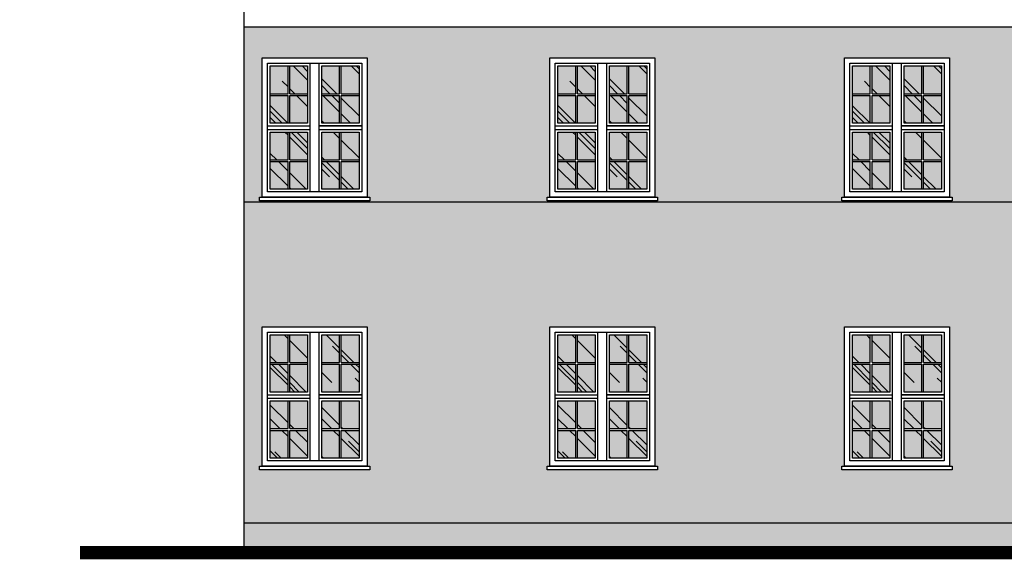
# Model space of a CAD drawing. Header units: millimetres. Extents: x -33628 to -373, y -3399 to 2697.
# Tile 7 of 99: x -33579 to -32470, y 1478 to 2086. Entities that reach past the tile are written whole.
import ezdxf

# ---------------------------------------------------------------- set-up
doc = ezdxf.new("R2010")
doc.units = ezdxf.units.MM
doc.header["$LTSCALE"] = 0.2
doc.header["$MEASUREMENT"] = 0
for name, color, linetype, true_color in [('_md-cokół', 7, 'Continuous', 0xb90000), ('_md-kolor 1', 7, 'Continuous', 0xffd2a8), ('_md-kolor 2', 7, 'Continuous', 0xffc31e), ('_md-szyby tło', 7, 'Continuous', 0xd6f4fe)]:
    doc.layers.add(name, color=color, linetype=linetype, true_color=true_color)
for name, color, linetype in [('_md-elewacje', 7, 'Continuous'), ('_md-elewacje-obrysowe', 2, 'Continuous'), ('A-szkło', 154, 'Continuous'), ('A-teren', 7, 'Continuous')]:
    doc.layers.add(name, color=color, linetype=linetype)

msp = doc.modelspace()

# ---------------------------------------------------------------- hatches: boundary and pattern name
at = {"layer": '_md-cokół'}
h = msp.add_hatch(color=256, dxfattribs=at)
h.dxf.hatch_style = 1
h.paths.add_polyline_path([(-32028.2, 1490.6), (-32005.7, 1490.8), (-32005.7, 1519.2), (-33326.1, 1519.2), (-33326.1, 1490.6)])
at = {"layer": '_md-kolor 1'}
h = msp.add_hatch(color=256, dxfattribs=at)
h.dxf.hatch_style = 1
h.paths.add_polyline_path([(-32000.7, 2043.6), (-32000.7, 2077.8), (-33326.1, 2077.8), (-33326.1, 2042.9)])
h = msp.add_hatch(color=256, dxfattribs=at)
h.dxf.hatch_style = 1
h.paths.add_polyline_path([(-33326.1, 1687), (-33326.1, 1880.6), (-32005.7, 1880.6), (-32005.7, 1687), (-32198.6, 1687), (-32198.6, 1740.1), (-32316.6, 1740.1), (-32316.6, 1687), (-32532.3, 1687), (-32532.3, 1740.1), (-32650.3, 1740.1), (-32650.3, 1687), (-32864, 1687), (-32864, 1740.1), (-32982, 1740.1), (-32982, 1687), (-33187.9, 1687), (-33187.9, 1740.1), (-33305.9, 1740.1), (-33305.9, 1687)])
h.paths.add_polyline_path([(-33326.1, 1687), (-33305.9, 1687), (-33305.9, 1583.1), (-33308.9, 1583.1), (-33308.9, 1579.1), (-33184.9, 1579.1), (-33184.9, 1583.1), (-33187.9, 1583.1), (-33187.9, 1687), (-32982, 1687), (-32982, 1583.1), (-32985, 1583.1), (-32985, 1579.1), (-32861, 1579.1), (-32861, 1583.1), (-32864, 1583.1), (-32864, 1687), (-32650.3, 1687), (-32650.3, 1583.1), (-32653.3, 1583.1), (-32653.3, 1579.1), (-32529.3, 1579.1), (-32529.3, 1583.1), (-32532.3, 1583.1), (-32532.3, 1687), (-32316.6, 1687), (-32316.6, 1583.1), (-32319.6, 1583.1), (-32319.6, 1579.1), (-32195.6, 1579.1), (-32195.6, 1583.1), (-32198.6, 1583.1), (-32198.6, 1687), (-32005.7, 1687), (-32005.7, 1519.2), (-33326.1, 1519.2)])
at = {"layer": '_md-kolor 2'}
h = msp.add_hatch(color=256, dxfattribs=at)
h.dxf.hatch_style = 1
h.paths.add_polyline_path([(-33265.6, 1880.6), (-33265.6, 1882), (-33184.9, 1882), (-33184.9, 1886), (-33187.9, 1886), (-33187.9, 2043), (-32905.4, 2043.1), (-32905.4, 2043), (-32982, 2043), (-32982, 1886), (-32985, 1886), (-32985, 1882), (-32905.4, 1882), (-32905.4, 1880.6)])
h.paths.add_polyline_path([(-32905.4, 1880.6), (-32905.4, 1882), (-32861, 1882), (-32861, 1886), (-32864, 1886), (-32864, 2043), (-32905.4, 2043), (-32905.4, 2043.1), (-32574.8, 2043.3), (-32574.8, 2043), (-32650.3, 2043), (-32650.3, 1886), (-32653.3, 1886), (-32653.3, 1882), (-32574.8, 1882), (-32574.8, 1880.6)])
h.paths.add_polyline_path([(-32574.8, 1880.6), (-32574.8, 1882), (-32529.3, 1882), (-32529.3, 1886), (-32532.3, 1886), (-32532.3, 2043), (-32574.8, 2043), (-32574.8, 2043.3), (-32258.9, 2043.5), (-32258.9, 2043), (-32316.6, 2043), (-32316.6, 1886), (-32319.6, 1886), (-32319.6, 1882), (-32258.9, 1882), (-32258.9, 1880.6)])
h.paths.add_polyline_path([(-33326.1, 1880.6), (-33326.1, 2042.9), (-33305.9, 2042.9), (-33305.9, 1886), (-33308.9, 1886), (-33308.9, 1882), (-33265.6, 1882), (-33265.6, 1880.6)])
at = {"layer": '_md-szyby tło'}
h = msp.add_hatch(color=256, dxfattribs=at)
h.dxf.hatch_style = 1
h.paths.add_polyline_path([(-33196.9, 2034), (-33196.9, 2002.7), (-33216.9, 2002.7), (-33216.9, 2034)])
h.paths.add_polyline_path([(-33218.9, 2002.7), (-33238.9, 2002.7), (-33238.9, 2034), (-33218.9, 2034)])
h.paths.add_polyline_path([(-33238.9, 1969.5), (-33238.9, 2000.7), (-33218.9, 2000.7), (-33218.9, 1969.5)])
h.paths.add_polyline_path([(-33196.9, 1969.5), (-33216.9, 1969.5), (-33216.9, 2000.7), (-33196.9, 2000.7)])
h.paths.add_polyline_path([(-33196.9, 1959.5), (-33196.9, 1928.2), (-33216.9, 1928.2), (-33216.9, 1959.5)])
h.paths.add_polyline_path([(-33218.9, 1928.2), (-33238.9, 1928.2), (-33238.9, 1959.5), (-33218.9, 1959.5)])
h.paths.add_polyline_path([(-33238.9, 1895), (-33238.9, 1926.2), (-33218.9, 1926.2), (-33218.9, 1895)])
h.paths.add_polyline_path([(-33196.9, 1895), (-33216.9, 1895), (-33216.9, 1926.2), (-33196.9, 1926.2)])
h.paths.add_polyline_path([(-33254.9, 1895), (-33274.9, 1895), (-33274.9, 1926.2), (-33254.9, 1926.2)])
h.paths.add_polyline_path([(-33296.9, 1895), (-33296.9, 1926.2), (-33276.9, 1926.2), (-33276.9, 1895)])
h.paths.add_polyline_path([(-33276.9, 1928.2), (-33296.9, 1928.2), (-33296.9, 1959.5), (-33276.9, 1959.5)])
h.paths.add_polyline_path([(-33296.9, 1969.5), (-33296.9, 2000.7), (-33276.9, 2000.7), (-33276.9, 1969.5)])
h.paths.add_polyline_path([(-33254.9, 1969.5), (-33274.9, 1969.5), (-33274.9, 2000.7), (-33254.9, 2000.7)])
h.paths.add_polyline_path([(-33254.9, 1959.5), (-33254.9, 1928.2), (-33274.9, 1928.2), (-33274.9, 1959.5)])
h.paths.add_polyline_path([(-33276.9, 2002.7), (-33296.9, 2002.7), (-33296.9, 2034), (-33276.9, 2034)])
h.paths.add_polyline_path([(-33254.9, 2034), (-33254.9, 2002.7), (-33274.9, 2002.7), (-33274.9, 2034)])
h = msp.add_hatch(color=256, dxfattribs=at)
h.dxf.hatch_style = 1
h.paths.add_polyline_path([(-32873, 2034), (-32873, 2002.7), (-32893, 2002.7), (-32893, 2034)])
h.paths.add_polyline_path([(-32895, 2002.7), (-32915, 2002.7), (-32915, 2034), (-32895, 2034)])
h.paths.add_polyline_path([(-32915, 1969.5), (-32915, 2000.7), (-32895, 2000.7), (-32895, 1969.5)])
h.paths.add_polyline_path([(-32873, 1969.5), (-32893, 1969.5), (-32893, 2000.7), (-32873, 2000.7)])
h.paths.add_polyline_path([(-32873, 1959.5), (-32873, 1928.2), (-32893, 1928.2), (-32893, 1959.5)])
h.paths.add_polyline_path([(-32895, 1928.2), (-32915, 1928.2), (-32915, 1959.5), (-32895, 1959.5)])
h.paths.add_polyline_path([(-32915, 1895), (-32915, 1926.2), (-32895, 1926.2), (-32895, 1895)])
h.paths.add_polyline_path([(-32873, 1895), (-32893, 1895), (-32893, 1926.2), (-32873, 1926.2)])
h.paths.add_polyline_path([(-32931, 1895), (-32951, 1895), (-32951, 1926.2), (-32931, 1926.2)])
h.paths.add_polyline_path([(-32973, 1895), (-32973, 1926.2), (-32953, 1926.2), (-32953, 1895)])
h.paths.add_polyline_path([(-32953, 1928.2), (-32973, 1928.2), (-32973, 1959.5), (-32953, 1959.5)])
h.paths.add_polyline_path([(-32973, 1969.5), (-32973, 2000.7), (-32953, 2000.7), (-32953, 1969.5)])
h.paths.add_polyline_path([(-32931, 1969.5), (-32951, 1969.5), (-32951, 2000.7), (-32931, 2000.7)])
h.paths.add_polyline_path([(-32931, 1959.5), (-32931, 1928.2), (-32951, 1928.2), (-32951, 1959.5)])
h.paths.add_polyline_path([(-32953, 2002.7), (-32973, 2002.7), (-32973, 2034), (-32953, 2034)])
h.paths.add_polyline_path([(-32931, 2034), (-32931, 2002.7), (-32951, 2002.7), (-32951, 2034)])
h = msp.add_hatch(color=256, dxfattribs=at)
h.dxf.hatch_style = 1
h.paths.add_polyline_path([(-32541.3, 2034), (-32541.3, 2002.7), (-32561.3, 2002.7), (-32561.3, 2034)])
h.paths.add_polyline_path([(-32563.3, 2002.7), (-32583.3, 2002.7), (-32583.3, 2034), (-32563.3, 2034)])
h.paths.add_polyline_path([(-32583.3, 1969.5), (-32583.3, 2000.7), (-32563.3, 2000.7), (-32563.3, 1969.5)])
h.paths.add_polyline_path([(-32541.3, 1969.5), (-32561.3, 1969.5), (-32561.3, 2000.7), (-32541.3, 2000.7)])
h.paths.add_polyline_path([(-32541.3, 1959.5), (-32541.3, 1928.2), (-32561.3, 1928.2), (-32561.3, 1959.5)])
h.paths.add_polyline_path([(-32563.3, 1928.2), (-32583.3, 1928.2), (-32583.3, 1959.5), (-32563.3, 1959.5)])
h.paths.add_polyline_path([(-32583.3, 1895), (-32583.3, 1926.2), (-32563.3, 1926.2), (-32563.3, 1895)])
h.paths.add_polyline_path([(-32541.3, 1895), (-32561.3, 1895), (-32561.3, 1926.2), (-32541.3, 1926.2)])
h.paths.add_polyline_path([(-32599.3, 1895), (-32619.3, 1895), (-32619.3, 1926.2), (-32599.3, 1926.2)])
h.paths.add_polyline_path([(-32641.3, 1895), (-32641.3, 1926.2), (-32621.3, 1926.2), (-32621.3, 1895)])
h.paths.add_polyline_path([(-32621.3, 1928.2), (-32641.3, 1928.2), (-32641.3, 1959.5), (-32621.3, 1959.5)])
h.paths.add_polyline_path([(-32641.3, 1969.5), (-32641.3, 2000.7), (-32621.3, 2000.7), (-32621.3, 1969.5)])
h.paths.add_polyline_path([(-32599.3, 1969.5), (-32619.3, 1969.5), (-32619.3, 2000.7), (-32599.3, 2000.7)])
h.paths.add_polyline_path([(-32599.3, 1959.5), (-32599.3, 1928.2), (-32619.3, 1928.2), (-32619.3, 1959.5)])
h.paths.add_polyline_path([(-32621.3, 2002.7), (-32641.3, 2002.7), (-32641.3, 2034), (-32621.3, 2034)])
h.paths.add_polyline_path([(-32599.3, 2034), (-32599.3, 2002.7), (-32619.3, 2002.7), (-32619.3, 2034)])
h = msp.add_hatch(color=256, dxfattribs=at)
h.dxf.hatch_style = 1
h.paths.add_polyline_path([(-33196.9, 1592.1), (-33216.9, 1592.1), (-33216.9, 1623.4), (-33196.9, 1623.4)])
h.paths.add_polyline_path([(-33238.9, 1592.1), (-33238.9, 1623.4), (-33218.9, 1623.4), (-33218.9, 1592.1)])
h.paths.add_polyline_path([(-33218.9, 1625.4), (-33238.9, 1625.4), (-33238.9, 1656.6), (-33218.9, 1656.6)])
h.paths.add_polyline_path([(-33196.9, 1656.6), (-33196.9, 1625.4), (-33216.9, 1625.4), (-33216.9, 1656.6)])
h.paths.add_polyline_path([(-33196.9, 1666.6), (-33216.9, 1666.6), (-33216.9, 1697.9), (-33196.9, 1697.9)])
h.paths.add_polyline_path([(-33238.9, 1666.6), (-33238.9, 1697.9), (-33218.9, 1697.9), (-33218.9, 1666.6)])
h.paths.add_polyline_path([(-33218.9, 1699.9), (-33238.9, 1699.9), (-33238.9, 1731.1), (-33218.9, 1731.1)])
h.paths.add_polyline_path([(-33196.9, 1731.1), (-33196.9, 1699.9), (-33216.9, 1699.9), (-33216.9, 1731.1)])
h.paths.add_polyline_path([(-33254.9, 1731.1), (-33254.9, 1699.9), (-33274.9, 1699.9), (-33274.9, 1731.1)])
h.paths.add_polyline_path([(-33276.9, 1699.9), (-33296.9, 1699.9), (-33296.9, 1731.1), (-33276.9, 1731.1)])
h.paths.add_polyline_path([(-33254.9, 1656.6), (-33254.9, 1625.4), (-33274.9, 1625.4), (-33274.9, 1656.6)])
h.paths.add_polyline_path([(-33276.9, 1625.4), (-33296.9, 1625.4), (-33296.9, 1656.6), (-33276.9, 1656.6)])
h.paths.add_polyline_path([(-33296.9, 1592.1), (-33296.9, 1623.4), (-33276.9, 1623.4), (-33276.9, 1592.1)])
h.paths.add_polyline_path([(-33296.9, 1666.6), (-33296.9, 1697.9), (-33276.9, 1697.9), (-33276.9, 1666.6)])
h.paths.add_polyline_path([(-33254.9, 1666.6), (-33274.9, 1666.6), (-33274.9, 1697.9), (-33254.9, 1697.9)])
h.paths.add_polyline_path([(-33254.9, 1592.1), (-33274.9, 1592.1), (-33274.9, 1623.4), (-33254.9, 1623.4)])
h = msp.add_hatch(color=256, dxfattribs=at)
h.dxf.hatch_style = 1
h.paths.add_polyline_path([(-32873, 1592.1), (-32893, 1592.1), (-32893, 1623.4), (-32873, 1623.4)])
h.paths.add_polyline_path([(-32915, 1592.1), (-32915, 1623.4), (-32895, 1623.4), (-32895, 1592.1)])
h.paths.add_polyline_path([(-32895, 1625.4), (-32915, 1625.4), (-32915, 1656.6), (-32895, 1656.6)])
h.paths.add_polyline_path([(-32873, 1656.6), (-32873, 1625.4), (-32893, 1625.4), (-32893, 1656.6)])
h.paths.add_polyline_path([(-32873, 1666.6), (-32893, 1666.6), (-32893, 1697.9), (-32873, 1697.9)])
h.paths.add_polyline_path([(-32915, 1666.6), (-32915, 1697.9), (-32895, 1697.9), (-32895, 1666.6)])
h.paths.add_polyline_path([(-32895, 1699.9), (-32915, 1699.9), (-32915, 1731.1), (-32895, 1731.1)])
h.paths.add_polyline_path([(-32873, 1731.1), (-32873, 1699.9), (-32893, 1699.9), (-32893, 1731.1)])
h.paths.add_polyline_path([(-32931, 1731.1), (-32931, 1699.9), (-32951, 1699.9), (-32951, 1731.1)])
h.paths.add_polyline_path([(-32953, 1699.9), (-32973, 1699.9), (-32973, 1731.1), (-32953, 1731.1)])
h.paths.add_polyline_path([(-32931, 1656.6), (-32931, 1625.4), (-32951, 1625.4), (-32951, 1656.6)])
h.paths.add_polyline_path([(-32953, 1625.4), (-32973, 1625.4), (-32973, 1656.6), (-32953, 1656.6)])
h.paths.add_polyline_path([(-32973, 1592.1), (-32973, 1623.4), (-32953, 1623.4), (-32953, 1592.1)])
h.paths.add_polyline_path([(-32973, 1666.6), (-32973, 1697.9), (-32953, 1697.9), (-32953, 1666.6)])
h.paths.add_polyline_path([(-32931, 1666.6), (-32951, 1666.6), (-32951, 1697.9), (-32931, 1697.9)])
h.paths.add_polyline_path([(-32931, 1592.1), (-32951, 1592.1), (-32951, 1623.4), (-32931, 1623.4)])
h = msp.add_hatch(color=256, dxfattribs=at)
h.dxf.hatch_style = 1
h.paths.add_polyline_path([(-32541.3, 1592.1), (-32561.3, 1592.1), (-32561.3, 1623.4), (-32541.3, 1623.4)])
h.paths.add_polyline_path([(-32583.3, 1592.1), (-32583.3, 1623.4), (-32563.3, 1623.4), (-32563.3, 1592.1)])
h.paths.add_polyline_path([(-32563.3, 1625.4), (-32583.3, 1625.4), (-32583.3, 1656.6), (-32563.3, 1656.6)])
h.paths.add_polyline_path([(-32541.3, 1656.6), (-32541.3, 1625.4), (-32561.3, 1625.4), (-32561.3, 1656.6)])
h.paths.add_polyline_path([(-32541.3, 1666.6), (-32561.3, 1666.6), (-32561.3, 1697.9), (-32541.3, 1697.9)])
h.paths.add_polyline_path([(-32583.3, 1666.6), (-32583.3, 1697.9), (-32563.3, 1697.9), (-32563.3, 1666.6)])
h.paths.add_polyline_path([(-32563.3, 1699.9), (-32583.3, 1699.9), (-32583.3, 1731.1), (-32563.3, 1731.1)])
h.paths.add_polyline_path([(-32541.3, 1731.1), (-32541.3, 1699.9), (-32561.3, 1699.9), (-32561.3, 1731.1)])
h.paths.add_polyline_path([(-32599.3, 1731.1), (-32599.3, 1699.9), (-32619.3, 1699.9), (-32619.3, 1731.1)])
h.paths.add_polyline_path([(-32621.3, 1699.9), (-32641.3, 1699.9), (-32641.3, 1731.1), (-32621.3, 1731.1)])
h.paths.add_polyline_path([(-32599.3, 1656.6), (-32599.3, 1625.4), (-32619.3, 1625.4), (-32619.3, 1656.6)])
h.paths.add_polyline_path([(-32621.3, 1625.4), (-32641.3, 1625.4), (-32641.3, 1656.6), (-32621.3, 1656.6)])
h.paths.add_polyline_path([(-32641.3, 1592.1), (-32641.3, 1623.4), (-32621.3, 1623.4), (-32621.3, 1592.1)])
h.paths.add_polyline_path([(-32641.3, 1666.6), (-32641.3, 1697.9), (-32621.3, 1697.9), (-32621.3, 1666.6)])
h.paths.add_polyline_path([(-32599.3, 1666.6), (-32619.3, 1666.6), (-32619.3, 1697.9), (-32599.3, 1697.9)])
h.paths.add_polyline_path([(-32599.3, 1592.1), (-32619.3, 1592.1), (-32619.3, 1623.4), (-32599.3, 1623.4)])
at = {"layer": 'A-szkło', "transparency": 33554679}
h = msp.add_hatch(dxfattribs=at)
h.set_pattern_fill('AR-RROOF', color=256, scale=50, angle=225)
h.set_pattern_definition([(315, (-4903.126, 1101.735), (113.137085, -42.42641), [750, -100, 250, -50]), (315, (-4838.426, 1072.39), (11.66726, 82.37794), [150, -16.5, 300, -37.5]), (315, (-4855.396, 1114.11), (207.53584, -160.159686), [400, -70, 200, -50])])
h.paths.add_polyline_path([(-33196.9, 2034), (-33196.9, 2002.7), (-33216.9, 2002.7), (-33216.9, 2034)])
h.paths.add_polyline_path([(-33218.9, 2002.7), (-33238.9, 2002.7), (-33238.9, 2034), (-33218.9, 2034)])
h.paths.add_polyline_path([(-33238.9, 1969.5), (-33238.9, 2000.7), (-33218.9, 2000.7), (-33218.9, 1969.5)])
h.paths.add_polyline_path([(-33196.9, 1969.5), (-33216.9, 1969.5), (-33216.9, 2000.7), (-33196.9, 2000.7)])
h.paths.add_polyline_path([(-33196.9, 1959.5), (-33196.9, 1928.2), (-33216.9, 1928.2), (-33216.9, 1959.5)])
h.paths.add_polyline_path([(-33218.9, 1928.2), (-33238.9, 1928.2), (-33238.9, 1959.5), (-33218.9, 1959.5)])
h.paths.add_polyline_path([(-33238.9, 1895), (-33238.9, 1926.2), (-33218.9, 1926.2), (-33218.9, 1895)])
h.paths.add_polyline_path([(-33196.9, 1895), (-33216.9, 1895), (-33216.9, 1926.2), (-33196.9, 1926.2)])
h.paths.add_polyline_path([(-33254.9, 1895), (-33274.9, 1895), (-33274.9, 1926.2), (-33254.9, 1926.2)])
h.paths.add_polyline_path([(-33296.9, 1895), (-33296.9, 1926.2), (-33276.9, 1926.2), (-33276.9, 1895)])
h.paths.add_polyline_path([(-33276.9, 1928.2), (-33296.9, 1928.2), (-33296.9, 1959.5), (-33276.9, 1959.5)])
h.paths.add_polyline_path([(-33296.9, 1969.5), (-33296.9, 2000.7), (-33276.9, 2000.7), (-33276.9, 1969.5)])
h.paths.add_polyline_path([(-33254.9, 1969.5), (-33274.9, 1969.5), (-33274.9, 2000.7), (-33254.9, 2000.7)])
h.paths.add_polyline_path([(-33254.9, 1959.5), (-33254.9, 1928.2), (-33274.9, 1928.2), (-33274.9, 1959.5)])
h.paths.add_polyline_path([(-33276.9, 2002.7), (-33296.9, 2002.7), (-33296.9, 2034), (-33276.9, 2034)])
h.paths.add_polyline_path([(-33254.9, 2034), (-33254.9, 2002.7), (-33274.9, 2002.7), (-33274.9, 2034)])
h = msp.add_hatch(dxfattribs=at)
h.set_pattern_fill('AR-RROOF', color=256, scale=50, angle=225)
h.set_pattern_definition([(315, (-4579.24, 1101.735), (113.137085, -42.42641), [750, -100, 250, -50]), (315, (-4514.54, 1072.39), (11.66726, 82.37794), [150, -16.5, 300, -37.5]), (315, (-4531.51, 1114.11), (207.53584, -160.159686), [400, -70, 200, -50])])
h.paths.add_polyline_path([(-32873, 2034), (-32873, 2002.7), (-32893, 2002.7), (-32893, 2034)])
h.paths.add_polyline_path([(-32895, 2002.7), (-32915, 2002.7), (-32915, 2034), (-32895, 2034)])
h.paths.add_polyline_path([(-32915, 1969.5), (-32915, 2000.7), (-32895, 2000.7), (-32895, 1969.5)])
h.paths.add_polyline_path([(-32873, 1969.5), (-32893, 1969.5), (-32893, 2000.7), (-32873, 2000.7)])
h.paths.add_polyline_path([(-32873, 1959.5), (-32873, 1928.2), (-32893, 1928.2), (-32893, 1959.5)])
h.paths.add_polyline_path([(-32895, 1928.2), (-32915, 1928.2), (-32915, 1959.5), (-32895, 1959.5)])
h.paths.add_polyline_path([(-32915, 1895), (-32915, 1926.2), (-32895, 1926.2), (-32895, 1895)])
h.paths.add_polyline_path([(-32873, 1895), (-32893, 1895), (-32893, 1926.2), (-32873, 1926.2)])
h.paths.add_polyline_path([(-32931, 1895), (-32951, 1895), (-32951, 1926.2), (-32931, 1926.2)])
h.paths.add_polyline_path([(-32973, 1895), (-32973, 1926.2), (-32953, 1926.2), (-32953, 1895)])
h.paths.add_polyline_path([(-32953, 1928.2), (-32973, 1928.2), (-32973, 1959.5), (-32953, 1959.5)])
h.paths.add_polyline_path([(-32973, 1969.5), (-32973, 2000.7), (-32953, 2000.7), (-32953, 1969.5)])
h.paths.add_polyline_path([(-32931, 1969.5), (-32951, 1969.5), (-32951, 2000.7), (-32931, 2000.7)])
h.paths.add_polyline_path([(-32931, 1959.5), (-32931, 1928.2), (-32951, 1928.2), (-32951, 1959.5)])
h.paths.add_polyline_path([(-32953, 2002.7), (-32973, 2002.7), (-32973, 2034), (-32953, 2034)])
h.paths.add_polyline_path([(-32931, 2034), (-32931, 2002.7), (-32951, 2002.7), (-32951, 2034)])
h = msp.add_hatch(dxfattribs=at)
h.set_pattern_fill('AR-RROOF', color=256, scale=50, angle=225)
h.set_pattern_definition([(315, (-4247.557, 1101.735), (113.137085, -42.42641), [750, -100, 250, -50]), (315, (-4182.857, 1072.39), (11.66726, 82.37794), [150, -16.5, 300, -37.5]), (315, (-4199.827, 1114.11), (207.53584, -160.159686), [400, -70, 200, -50])])
h.paths.add_polyline_path([(-32541.3, 2034), (-32541.3, 2002.7), (-32561.3, 2002.7), (-32561.3, 2034)])
h.paths.add_polyline_path([(-32563.3, 2002.7), (-32583.3, 2002.7), (-32583.3, 2034), (-32563.3, 2034)])
h.paths.add_polyline_path([(-32583.3, 1969.5), (-32583.3, 2000.7), (-32563.3, 2000.7), (-32563.3, 1969.5)])
h.paths.add_polyline_path([(-32541.3, 1969.5), (-32561.3, 1969.5), (-32561.3, 2000.7), (-32541.3, 2000.7)])
h.paths.add_polyline_path([(-32541.3, 1959.5), (-32541.3, 1928.2), (-32561.3, 1928.2), (-32561.3, 1959.5)])
h.paths.add_polyline_path([(-32563.3, 1928.2), (-32583.3, 1928.2), (-32583.3, 1959.5), (-32563.3, 1959.5)])
h.paths.add_polyline_path([(-32583.3, 1895), (-32583.3, 1926.2), (-32563.3, 1926.2), (-32563.3, 1895)])
h.paths.add_polyline_path([(-32541.3, 1895), (-32561.3, 1895), (-32561.3, 1926.2), (-32541.3, 1926.2)])
h.paths.add_polyline_path([(-32599.3, 1895), (-32619.3, 1895), (-32619.3, 1926.2), (-32599.3, 1926.2)])
h.paths.add_polyline_path([(-32641.3, 1895), (-32641.3, 1926.2), (-32621.3, 1926.2), (-32621.3, 1895)])
h.paths.add_polyline_path([(-32621.3, 1928.2), (-32641.3, 1928.2), (-32641.3, 1959.5), (-32621.3, 1959.5)])
h.paths.add_polyline_path([(-32641.3, 1969.5), (-32641.3, 2000.7), (-32621.3, 2000.7), (-32621.3, 1969.5)])
h.paths.add_polyline_path([(-32599.3, 1969.5), (-32619.3, 1969.5), (-32619.3, 2000.7), (-32599.3, 2000.7)])
h.paths.add_polyline_path([(-32599.3, 1959.5), (-32599.3, 1928.2), (-32619.3, 1928.2), (-32619.3, 1959.5)])
h.paths.add_polyline_path([(-32621.3, 2002.7), (-32641.3, 2002.7), (-32641.3, 2034), (-32621.3, 2034)])
h.paths.add_polyline_path([(-32599.3, 2034), (-32599.3, 2002.7), (-32619.3, 2002.7), (-32619.3, 2034)])
h = msp.add_hatch(dxfattribs=at)
h.set_pattern_fill('AR-RROOF', color=256, scale=50, angle=225)
h.set_pattern_definition([(315, (-4903.127, 1102.41), (113.137085, -42.42641), [750, -100, 250, -50]), (315, (-4838.426, 1073.065), (11.66726, 82.37794), [150, -16.5, 300, -37.5]), (315, (-4855.397, 1114.784), (207.53584, -160.159686), [400, -70, 200, -50])])
h.paths.add_polyline_path([(-33196.9, 1592.1), (-33216.9, 1592.1), (-33216.9, 1623.4), (-33196.9, 1623.4)])
h.paths.add_polyline_path([(-33238.9, 1592.1), (-33238.9, 1623.4), (-33218.9, 1623.4), (-33218.9, 1592.1)])
h.paths.add_polyline_path([(-33218.9, 1625.4), (-33238.9, 1625.4), (-33238.9, 1656.6), (-33218.9, 1656.6)])
h.paths.add_polyline_path([(-33196.9, 1656.6), (-33196.9, 1625.4), (-33216.9, 1625.4), (-33216.9, 1656.6)])
h.paths.add_polyline_path([(-33196.9, 1666.6), (-33216.9, 1666.6), (-33216.9, 1697.9), (-33196.9, 1697.9)])
h.paths.add_polyline_path([(-33238.9, 1666.6), (-33238.9, 1697.9), (-33218.9, 1697.9), (-33218.9, 1666.6)])
h.paths.add_polyline_path([(-33218.9, 1699.9), (-33238.9, 1699.9), (-33238.9, 1731.1), (-33218.9, 1731.1)])
h.paths.add_polyline_path([(-33196.9, 1731.1), (-33196.9, 1699.9), (-33216.9, 1699.9), (-33216.9, 1731.1)])
h.paths.add_polyline_path([(-33254.9, 1731.1), (-33254.9, 1699.9), (-33274.9, 1699.9), (-33274.9, 1731.1)])
h.paths.add_polyline_path([(-33276.9, 1699.9), (-33296.9, 1699.9), (-33296.9, 1731.1), (-33276.9, 1731.1)])
h.paths.add_polyline_path([(-33254.9, 1656.6), (-33254.9, 1625.4), (-33274.9, 1625.4), (-33274.9, 1656.6)])
h.paths.add_polyline_path([(-33276.9, 1625.4), (-33296.9, 1625.4), (-33296.9, 1656.6), (-33276.9, 1656.6)])
h.paths.add_polyline_path([(-33296.9, 1592.1), (-33296.9, 1623.4), (-33276.9, 1623.4), (-33276.9, 1592.1)])
h.paths.add_polyline_path([(-33296.9, 1666.6), (-33296.9, 1697.9), (-33276.9, 1697.9), (-33276.9, 1666.6)])
h.paths.add_polyline_path([(-33254.9, 1666.6), (-33274.9, 1666.6), (-33274.9, 1697.9), (-33254.9, 1697.9)])
h.paths.add_polyline_path([(-33254.9, 1592.1), (-33274.9, 1592.1), (-33274.9, 1623.4), (-33254.9, 1623.4)])
h = msp.add_hatch(dxfattribs=at)
h.set_pattern_fill('AR-RROOF', color=256, scale=50, angle=225)
h.set_pattern_definition([(315, (-4579.24, 1102.41), (113.137085, -42.42641), [750, -100, 250, -50]), (315, (-4514.54, 1073.065), (11.66726, 82.37794), [150, -16.5, 300, -37.5]), (315, (-4531.51, 1114.784), (207.53584, -160.159686), [400, -70, 200, -50])])
h.paths.add_polyline_path([(-32873, 1592.1), (-32893, 1592.1), (-32893, 1623.4), (-32873, 1623.4)])
h.paths.add_polyline_path([(-32915, 1592.1), (-32915, 1623.4), (-32895, 1623.4), (-32895, 1592.1)])
h.paths.add_polyline_path([(-32895, 1625.4), (-32915, 1625.4), (-32915, 1656.6), (-32895, 1656.6)])
h.paths.add_polyline_path([(-32873, 1656.6), (-32873, 1625.4), (-32893, 1625.4), (-32893, 1656.6)])
h.paths.add_polyline_path([(-32873, 1666.6), (-32893, 1666.6), (-32893, 1697.9), (-32873, 1697.9)])
h.paths.add_polyline_path([(-32915, 1666.6), (-32915, 1697.9), (-32895, 1697.9), (-32895, 1666.6)])
h.paths.add_polyline_path([(-32895, 1699.9), (-32915, 1699.9), (-32915, 1731.1), (-32895, 1731.1)])
h.paths.add_polyline_path([(-32873, 1731.1), (-32873, 1699.9), (-32893, 1699.9), (-32893, 1731.1)])
h.paths.add_polyline_path([(-32931, 1731.1), (-32931, 1699.9), (-32951, 1699.9), (-32951, 1731.1)])
h.paths.add_polyline_path([(-32953, 1699.9), (-32973, 1699.9), (-32973, 1731.1), (-32953, 1731.1)])
h.paths.add_polyline_path([(-32931, 1656.6), (-32931, 1625.4), (-32951, 1625.4), (-32951, 1656.6)])
h.paths.add_polyline_path([(-32953, 1625.4), (-32973, 1625.4), (-32973, 1656.6), (-32953, 1656.6)])
h.paths.add_polyline_path([(-32973, 1592.1), (-32973, 1623.4), (-32953, 1623.4), (-32953, 1592.1)])
h.paths.add_polyline_path([(-32973, 1666.6), (-32973, 1697.9), (-32953, 1697.9), (-32953, 1666.6)])
h.paths.add_polyline_path([(-32931, 1666.6), (-32951, 1666.6), (-32951, 1697.9), (-32931, 1697.9)])
h.paths.add_polyline_path([(-32931, 1592.1), (-32951, 1592.1), (-32951, 1623.4), (-32931, 1623.4)])
h = msp.add_hatch(dxfattribs=at)
h.set_pattern_fill('AR-RROOF', color=256, scale=50, angle=225)
h.set_pattern_definition([(315, (-4247.557, 1102.41), (113.137085, -42.42641), [750, -100, 250, -50]), (315, (-4182.86, 1073.065), (11.66726, 82.37794), [150, -16.5, 300, -37.5]), (315, (-4199.827, 1114.784), (207.53584, -160.159686), [400, -70, 200, -50])])
h.paths.add_polyline_path([(-32541.3, 1592.1), (-32561.3, 1592.1), (-32561.3, 1623.4), (-32541.3, 1623.4)])
h.paths.add_polyline_path([(-32583.3, 1592.1), (-32583.3, 1623.4), (-32563.3, 1623.4), (-32563.3, 1592.1)])
h.paths.add_polyline_path([(-32563.3, 1625.4), (-32583.3, 1625.4), (-32583.3, 1656.6), (-32563.3, 1656.6)])
h.paths.add_polyline_path([(-32541.3, 1656.6), (-32541.3, 1625.4), (-32561.3, 1625.4), (-32561.3, 1656.6)])
h.paths.add_polyline_path([(-32541.3, 1666.6), (-32561.3, 1666.6), (-32561.3, 1697.9), (-32541.3, 1697.9)])
h.paths.add_polyline_path([(-32583.3, 1666.6), (-32583.3, 1697.9), (-32563.3, 1697.9), (-32563.3, 1666.6)])
h.paths.add_polyline_path([(-32563.3, 1699.9), (-32583.3, 1699.9), (-32583.3, 1731.1), (-32563.3, 1731.1)])
h.paths.add_polyline_path([(-32541.3, 1731.1), (-32541.3, 1699.9), (-32561.3, 1699.9), (-32561.3, 1731.1)])
h.paths.add_polyline_path([(-32599.3, 1731.1), (-32599.3, 1699.9), (-32619.3, 1699.9), (-32619.3, 1731.1)])
h.paths.add_polyline_path([(-32621.3, 1699.9), (-32641.3, 1699.9), (-32641.3, 1731.1), (-32621.3, 1731.1)])
h.paths.add_polyline_path([(-32599.3, 1656.6), (-32599.3, 1625.4), (-32619.3, 1625.4), (-32619.3, 1656.6)])
h.paths.add_polyline_path([(-32621.3, 1625.4), (-32641.3, 1625.4), (-32641.3, 1656.6), (-32621.3, 1656.6)])
h.paths.add_polyline_path([(-32641.3, 1592.1), (-32641.3, 1623.4), (-32621.3, 1623.4), (-32621.3, 1592.1)])
h.paths.add_polyline_path([(-32641.3, 1666.6), (-32641.3, 1697.9), (-32621.3, 1697.9), (-32621.3, 1666.6)])
h.paths.add_polyline_path([(-32599.3, 1666.6), (-32619.3, 1666.6), (-32619.3, 1697.9), (-32599.3, 1697.9)])
h.paths.add_polyline_path([(-32599.3, 1592.1), (-32619.3, 1592.1), (-32619.3, 1623.4), (-32599.3, 1623.4)])

# ---------------------------------------------------------------- linework, layer by layer
at = {"layer": '_md-elewacje'}
for p, q in [((-33276.9, 2002.7), (-33276.9, 2034)), ((-33274.9, 2002.7), (-33274.9, 2034)), ((-33251.9, 1892), (-33251.9, 2037)), ((-33241.9, 1892), (-33241.9, 2037)), ((-33218.9, 2002.7), (-33218.9, 2034)), ((-33216.9, 2002.7), (-33216.9, 2034)), ((-32953, 2002.7), (-32953, 2034)), ((-32951, 2002.7), (-32951, 2034)), ((-32928, 1892), (-32928, 2037)), ((-32918, 1892), (-32918, 2037)), ((-32895, 2002.7), (-32895, 2034)), ((-32893, 2002.7), (-32893, 2034)), ((-32621.3, 2002.7), (-32621.3, 2034)), ((-32619.3, 2002.7), (-32619.3, 2034)), ((-32596.3, 1892), (-32596.3, 2037)), ((-32586.3, 1892), (-32586.3, 2037)), ((-32563.3, 2002.7), (-32563.3, 2034)), ((-32561.3, 2002.7), (-32561.3, 2034)), ((-33296.9, 2002.7), (-33276.9, 2002.7)), ((-33296.9, 2000.7), (-33276.9, 2000.7)), ((-33276.9, 1969.5), (-33276.9, 2000.7)), ((-33274.9, 2002.7), (-33254.9, 2002.7)), ((-33274.9, 1969.5), (-33274.9, 2000.7)), ((-33274.9, 2000.7), (-33254.9, 2000.7)), ((-33238.9, 2002.7), (-33218.9, 2002.7)), ((-33238.9, 2000.7), (-33218.9, 2000.7)), ((-33218.9, 1969.5), (-33218.9, 2000.7)), ((-33216.9, 2002.7), (-33196.9, 2002.7)), ((-33216.9, 1969.5), (-33216.9, 2000.7)), ((-33216.9, 2000.7), (-33196.9, 2000.7)), ((-32973, 2002.7), (-32953, 2002.7)), ((-32973, 2000.7), (-32953, 2000.7)), ((-32953, 1969.5), (-32953, 2000.7)), ((-32951, 2002.7), (-32931, 2002.7)), ((-32951, 1969.5), (-32951, 2000.7)), ((-32951, 2000.7), (-32931, 2000.7)), ((-32915, 2002.7), (-32895, 2002.7)), ((-32915, 2000.7), (-32895, 2000.7)), ((-32895, 1969.5), (-32895, 2000.7)), ((-32893, 2002.7), (-32873, 2002.7)), ((-32893, 1969.5), (-32893, 2000.7)), ((-32893, 2000.7), (-32873, 2000.7)), ((-32641.3, 2002.7), (-32621.3, 2002.7)), ((-32641.3, 2000.7), (-32621.3, 2000.7)), ((-32621.3, 1969.5), (-32621.3, 2000.7)), ((-32619.3, 2002.7), (-32599.3, 2002.7)), ((-32619.3, 1969.5), (-32619.3, 2000.7)), ((-32619.3, 2000.7), (-32599.3, 2000.7)), ((-32583.3, 2002.7), (-32563.3, 2002.7)), ((-32583.3, 2000.7), (-32563.3, 2000.7)), ((-32563.3, 1969.5), (-32563.3, 2000.7)), ((-32561.3, 2002.7), (-32541.3, 2002.7)), ((-32561.3, 1969.5), (-32561.3, 2000.7)), ((-32561.3, 2000.7), (-32541.3, 2000.7)), ((-33299.9, 1966.5), (-33251.9, 1966.5)), ((-33299.9, 1962.5), (-33251.9, 1962.5)), ((-33241.9, 1966.5), (-33193.9, 1966.5)), ((-33241.9, 1962.5), (-33193.9, 1962.5)), ((-32976, 1966.5), (-32928, 1966.5)), ((-32976, 1962.5), (-32928, 1962.5)), ((-32918, 1966.5), (-32870, 1966.5)), ((-32918, 1962.5), (-32870, 1962.5)), ((-32644.3, 1966.5), (-32596.3, 1966.5)), ((-32644.3, 1962.5), (-32596.3, 1962.5)), ((-32586.3, 1966.5), (-32538.3, 1966.5)), ((-32586.3, 1962.5), (-32538.3, 1962.5)), ((-33276.9, 1928.2), (-33276.9, 1959.5)), ((-33274.9, 1928.2), (-33274.9, 1959.5)), ((-33218.9, 1928.2), (-33218.9, 1959.5)), ((-33216.9, 1928.2), (-33216.9, 1959.5)), ((-32953, 1928.2), (-32953, 1959.5)), ((-32951, 1928.2), (-32951, 1959.5)), ((-32895, 1928.2), (-32895, 1959.5)), ((-32893, 1928.2), (-32893, 1959.5)), ((-32621.3, 1928.2), (-32621.3, 1959.5)), ((-32619.3, 1928.2), (-32619.3, 1959.5)), ((-32563.3, 1928.2), (-32563.3, 1959.5)), ((-32561.3, 1928.2), (-32561.3, 1959.5)), ((-33296.9, 1928.2), (-33276.9, 1928.2)), ((-33296.9, 1926.2), (-33276.9, 1926.2)), ((-33276.9, 1895), (-33276.9, 1926.2)), ((-33274.9, 1928.2), (-33254.9, 1928.2)), ((-33274.9, 1895), (-33274.9, 1926.2)), ((-33274.9, 1926.2), (-33254.9, 1926.2)), ((-33238.9, 1928.2), (-33218.9, 1928.2)), ((-33238.9, 1926.2), (-33218.9, 1926.2)), ((-33218.9, 1895), (-33218.9, 1926.2)), ((-33216.9, 1928.2), (-33196.9, 1928.2)), ((-33216.9, 1895), (-33216.9, 1926.2)), ((-33216.9, 1926.2), (-33196.9, 1926.2)), ((-32973, 1928.2), (-32953, 1928.2)), ((-32973, 1926.2), (-32953, 1926.2)), ((-32953, 1895), (-32953, 1926.2)), ((-32951, 1928.2), (-32931, 1928.2)), ((-32951, 1895), (-32951, 1926.2)), ((-32951, 1926.2), (-32931, 1926.2)), ((-32915, 1928.2), (-32895, 1928.2)), ((-32915, 1926.2), (-32895, 1926.2)), ((-32895, 1895), (-32895, 1926.2)), ((-32893, 1928.2), (-32873, 1928.2)), ((-32893, 1895), (-32893, 1926.2)), ((-32893, 1926.2), (-32873, 1926.2)), ((-32641.3, 1928.2), (-32621.3, 1928.2)), ((-32641.3, 1926.2), (-32621.3, 1926.2)), ((-32621.3, 1895), (-32621.3, 1926.2)), ((-32619.3, 1928.2), (-32599.3, 1928.2)), ((-32619.3, 1895), (-32619.3, 1926.2)), ((-32619.3, 1926.2), (-32599.3, 1926.2)), ((-32583.3, 1928.2), (-32563.3, 1928.2)), ((-32583.3, 1926.2), (-32563.3, 1926.2)), ((-32563.3, 1895), (-32563.3, 1926.2)), ((-32561.3, 1928.2), (-32541.3, 1928.2)), ((-32561.3, 1895), (-32561.3, 1926.2)), ((-32561.3, 1926.2), (-32541.3, 1926.2)), ((-32005.7, 1880.6), (-33326.1, 1880.6)), ((-32005.7, 1880.6), (-33326.1, 1880.6)), ((-33276.9, 1699.9), (-33276.9, 1731.1)), ((-33274.9, 1699.9), (-33274.9, 1731.1)), ((-33251.9, 1589.1), (-33251.9, 1734.1)), ((-33241.9, 1589.1), (-33241.9, 1734.1)), ((-33218.9, 1699.9), (-33218.9, 1731.1)), ((-33216.9, 1699.9), (-33216.9, 1731.1)), ((-32953, 1699.9), (-32953, 1731.1)), ((-32951, 1699.9), (-32951, 1731.1)), ((-32928, 1589.1), (-32928, 1734.1)), ((-32918, 1589.1), (-32918, 1734.1)), ((-32895, 1699.9), (-32895, 1731.1)), ((-32893, 1699.9), (-32893, 1731.1)), ((-32621.3, 1699.9), (-32621.3, 1731.1)), ((-32619.3, 1699.9), (-32619.3, 1731.1)), ((-32596.3, 1589.1), (-32596.3, 1734.1)), ((-32586.3, 1589.1), (-32586.3, 1734.1)), ((-32563.3, 1699.9), (-32563.3, 1731.1)), ((-32561.3, 1699.9), (-32561.3, 1731.1)), ((-33296.9, 1699.9), (-33276.9, 1699.9)), ((-33296.9, 1697.9), (-33276.9, 1697.9)), ((-33276.9, 1666.6), (-33276.9, 1697.9)), ((-33274.9, 1699.9), (-33254.9, 1699.9)), ((-33274.9, 1666.6), (-33274.9, 1697.9)), ((-33274.9, 1697.9), (-33254.9, 1697.9)), ((-33238.9, 1699.9), (-33218.9, 1699.9)), ((-33238.9, 1697.9), (-33218.9, 1697.9)), ((-33218.9, 1666.6), (-33218.9, 1697.9)), ((-33216.9, 1699.9), (-33196.9, 1699.9)), ((-33216.9, 1666.6), (-33216.9, 1697.9)), ((-33216.9, 1697.9), (-33196.9, 1697.9)), ((-32973, 1699.9), (-32953, 1699.9)), ((-32973, 1697.9), (-32953, 1697.9)), ((-32953, 1666.6), (-32953, 1697.9)), ((-32951, 1699.9), (-32931, 1699.9)), ((-32951, 1666.6), (-32951, 1697.9)), ((-32951, 1697.9), (-32931, 1697.9)), ((-32915, 1699.9), (-32895, 1699.9)), ((-32915, 1697.9), (-32895, 1697.9)), ((-32895, 1666.6), (-32895, 1697.9)), ((-32893, 1699.9), (-32873, 1699.9)), ((-32893, 1666.6), (-32893, 1697.9)), ((-32893, 1697.9), (-32873, 1697.9)), ((-32641.3, 1699.9), (-32621.3, 1699.9)), ((-32641.3, 1697.9), (-32621.3, 1697.9)), ((-32621.3, 1666.6), (-32621.3, 1697.9)), ((-32619.3, 1699.9), (-32599.3, 1699.9)), ((-32619.3, 1666.6), (-32619.3, 1697.9)), ((-32619.3, 1697.9), (-32599.3, 1697.9)), ((-32583.3, 1699.9), (-32563.3, 1699.9)), ((-32583.3, 1697.9), (-32563.3, 1697.9)), ((-32563.3, 1666.6), (-32563.3, 1697.9)), ((-32561.3, 1699.9), (-32541.3, 1699.9)), ((-32561.3, 1666.6), (-32561.3, 1697.9)), ((-32561.3, 1697.9), (-32541.3, 1697.9)), ((-33299.9, 1663.6), (-33251.9, 1663.6)), ((-33241.9, 1663.6), (-33193.9, 1663.6)), ((-32976, 1663.6), (-32928, 1663.6)), ((-32918, 1663.6), (-32870, 1663.6)), ((-32644.3, 1663.6), (-32596.3, 1663.6)), ((-32586.3, 1663.6), (-32538.3, 1663.6)), ((-33299.9, 1659.6), (-33251.9, 1659.6)), ((-33276.9, 1625.4), (-33276.9, 1656.6)), ((-33274.9, 1625.4), (-33274.9, 1656.6)), ((-33241.9, 1659.6), (-33193.9, 1659.6)), ((-33218.9, 1625.4), (-33218.9, 1656.6)), ((-33216.9, 1625.4), (-33216.9, 1656.6)), ((-32976, 1659.6), (-32928, 1659.6)), ((-32953, 1625.4), (-32953, 1656.6)), ((-32951, 1625.4), (-32951, 1656.6)), ((-32918, 1659.6), (-32870, 1659.6)), ((-32895, 1625.4), (-32895, 1656.6)), ((-32893, 1625.4), (-32893, 1656.6)), ((-32644.3, 1659.6), (-32596.3, 1659.6)), ((-32621.3, 1625.4), (-32621.3, 1656.6)), ((-32619.3, 1625.4), (-32619.3, 1656.6)), ((-32586.3, 1659.6), (-32538.3, 1659.6)), ((-32563.3, 1625.4), (-32563.3, 1656.6)), ((-32561.3, 1625.4), (-32561.3, 1656.6)), ((-33296.9, 1625.4), (-33276.9, 1625.4)), ((-33296.9, 1623.4), (-33276.9, 1623.4)), ((-33276.9, 1592.1), (-33276.9, 1623.4)), ((-33274.9, 1625.4), (-33254.9, 1625.4)), ((-33274.9, 1592.1), (-33274.9, 1623.4)), ((-33274.9, 1623.4), (-33254.9, 1623.4)), ((-33238.9, 1625.4), (-33218.9, 1625.4)), ((-33238.9, 1623.4), (-33218.9, 1623.4)), ((-33218.9, 1592.1), (-33218.9, 1623.4)), ((-33216.9, 1625.4), (-33196.9, 1625.4)), ((-33216.9, 1592.1), (-33216.9, 1623.4)), ((-33216.9, 1623.4), (-33196.9, 1623.4)), ((-32973, 1625.4), (-32953, 1625.4)), ((-32973, 1623.4), (-32953, 1623.4)), ((-32953, 1592.1), (-32953, 1623.4)), ((-32951, 1625.4), (-32931, 1625.4)), ((-32951, 1592.1), (-32951, 1623.4)), ((-32951, 1623.4), (-32931, 1623.4)), ((-32915, 1625.4), (-32895, 1625.4)), ((-32915, 1623.4), (-32895, 1623.4)), ((-32895, 1592.1), (-32895, 1623.4)), ((-32893, 1625.4), (-32873, 1625.4)), ((-32893, 1592.1), (-32893, 1623.4)), ((-32893, 1623.4), (-32873, 1623.4)), ((-32641.3, 1625.4), (-32621.3, 1625.4)), ((-32641.3, 1623.4), (-32621.3, 1623.4)), ((-32621.3, 1592.1), (-32621.3, 1623.4)), ((-32619.3, 1625.4), (-32599.3, 1625.4)), ((-32619.3, 1592.1), (-32619.3, 1623.4)), ((-32619.3, 1623.4), (-32599.3, 1623.4)), ((-32583.3, 1625.4), (-32563.3, 1625.4)), ((-32583.3, 1623.4), (-32563.3, 1623.4)), ((-32563.3, 1592.1), (-32563.3, 1623.4)), ((-32561.3, 1625.4), (-32541.3, 1625.4)), ((-32561.3, 1592.1), (-32561.3, 1623.4)), ((-32561.3, 1623.4), (-32541.3, 1623.4)), ((-33326.1, 1519.2), (-32005.7, 1519.2))]:
    msp.add_line(p, q, dxfattribs=at)
for points in [[(-33187.9, 1886), (-33305.9, 1886), (-33305.9, 2043), (-33187.9, 2043)], [(-32864, 1886), (-32982, 1886), (-32982, 2043), (-32864, 2043)], [(-32532.3, 1886), (-32650.3, 1886), (-32650.3, 2043), (-32532.3, 2043)], [(-33193.9, 1892), (-33299.9, 1892), (-33299.9, 2037), (-33193.9, 2037)], [(-33254.9, 1969.5), (-33296.9, 1969.5), (-33296.9, 2034), (-33254.9, 2034)], [(-33193.9, 1966.5), (-33241.9, 1966.5), (-33241.9, 2037), (-33193.9, 2037)], [(-33196.9, 1969.5), (-33238.9, 1969.5), (-33238.9, 2034), (-33196.9, 2034)], [(-32870, 1892), (-32976, 1892), (-32976, 2037), (-32870, 2037)], [(-32931, 1969.5), (-32973, 1969.5), (-32973, 2034), (-32931, 2034)], [(-32870, 1966.5), (-32918, 1966.5), (-32918, 2037), (-32870, 2037)], [(-32873, 1969.5), (-32915, 1969.5), (-32915, 2034), (-32873, 2034)], [(-32538.3, 1892), (-32644.3, 1892), (-32644.3, 2037), (-32538.3, 2037)], [(-32599.3, 1969.5), (-32641.3, 1969.5), (-32641.3, 2034), (-32599.3, 2034)], [(-32538.3, 1966.5), (-32586.3, 1966.5), (-32586.3, 2037), (-32538.3, 2037)], [(-32541.3, 1969.5), (-32583.3, 1969.5), (-32583.3, 2034), (-32541.3, 2034)], [(-33254.9, 1895), (-33296.9, 1895), (-33296.9, 1959.5), (-33254.9, 1959.5)], [(-33196.9, 1895), (-33238.9, 1895), (-33238.9, 1959.5), (-33196.9, 1959.5)], [(-32931, 1895), (-32973, 1895), (-32973, 1959.5), (-32931, 1959.5)], [(-32873, 1895), (-32915, 1895), (-32915, 1959.5), (-32873, 1959.5)], [(-32599.3, 1895), (-32641.3, 1895), (-32641.3, 1959.5), (-32599.3, 1959.5)], [(-32541.3, 1895), (-32583.3, 1895), (-32583.3, 1959.5), (-32541.3, 1959.5)], [(-33184.9, 1882), (-33308.9, 1882), (-33308.9, 1886), (-33184.9, 1886)], [(-32861, 1882), (-32985, 1882), (-32985, 1886), (-32861, 1886)], [(-32529.3, 1882), (-32653.3, 1882), (-32653.3, 1886), (-32529.3, 1886)], [(-33187.9, 1583.1), (-33305.9, 1583.1), (-33305.9, 1740.1), (-33187.9, 1740.1)], [(-33193.9, 1589.1), (-33299.9, 1589.1), (-33299.9, 1734.1), (-33193.9, 1734.1)], [(-33254.9, 1666.6), (-33296.9, 1666.6), (-33296.9, 1731.1), (-33254.9, 1731.1)], [(-33193.9, 1663.6), (-33241.9, 1663.6), (-33241.9, 1734.1), (-33193.9, 1734.1)], [(-33196.9, 1666.6), (-33238.9, 1666.6), (-33238.9, 1731.1), (-33196.9, 1731.1)], [(-32864, 1583.1), (-32982, 1583.1), (-32982, 1740.1), (-32864, 1740.1)], [(-32870, 1589.1), (-32976, 1589.1), (-32976, 1734.1), (-32870, 1734.1)], [(-32931, 1666.6), (-32973, 1666.6), (-32973, 1731.1), (-32931, 1731.1)], [(-32870, 1663.6), (-32918, 1663.6), (-32918, 1734.1), (-32870, 1734.1)], [(-32873, 1666.6), (-32915, 1666.6), (-32915, 1731.1), (-32873, 1731.1)], [(-32532.3, 1583.1), (-32650.3, 1583.1), (-32650.3, 1740.1), (-32532.3, 1740.1)], [(-32538.3, 1589.1), (-32644.3, 1589.1), (-32644.3, 1734.1), (-32538.3, 1734.1)], [(-32599.3, 1666.6), (-32641.3, 1666.6), (-32641.3, 1731.1), (-32599.3, 1731.1)], [(-32538.3, 1663.6), (-32586.3, 1663.6), (-32586.3, 1734.1), (-32538.3, 1734.1)], [(-32541.3, 1666.6), (-32583.3, 1666.6), (-32583.3, 1731.1), (-32541.3, 1731.1)], [(-33254.9, 1592.1), (-33296.9, 1592.1), (-33296.9, 1656.6), (-33254.9, 1656.6)], [(-33196.9, 1592.1), (-33238.9, 1592.1), (-33238.9, 1656.6), (-33196.9, 1656.6)], [(-32931, 1592.1), (-32973, 1592.1), (-32973, 1656.6), (-32931, 1656.6)], [(-32873, 1592.1), (-32915, 1592.1), (-32915, 1656.6), (-32873, 1656.6)], [(-32599.3, 1592.1), (-32641.3, 1592.1), (-32641.3, 1656.6), (-32599.3, 1656.6)], [(-32541.3, 1592.1), (-32583.3, 1592.1), (-32583.3, 1656.6), (-32541.3, 1656.6)], [(-33184.9, 1579.1), (-33308.9, 1579.1), (-33308.9, 1583.1), (-33184.9, 1583.1)], [(-32861, 1579.1), (-32985, 1579.1), (-32985, 1583.1), (-32861, 1583.1)], [(-32529.3, 1579.1), (-32653.3, 1579.1), (-32653.3, 1583.1), (-32529.3, 1583.1)]]:
    msp.add_lwpolyline(points, close=True, dxfattribs=at)
at = {"layer": '_md-elewacje-obrysowe'}
msp.add_line((-32000.7, 2077.8), (-33326.1, 2077.8), dxfattribs=at)
msp.add_lwpolyline([(-33326.1, 1490.6), (-33326.1, 2386.7), (-33336.1, 2386.7, -0.203197), (-33313, 2403.3), (-33313, 2410), (-33320.3, 2410, 0.414229), (-33310.7, 2419.6), (-33326.1, 2419.6), (-33382.9, 2450.6), (-33579, 2561.1), (-33579, 2561.1)], format="xyb", dxfattribs=at)
at = {"layer": 'A-teren', "const_width": 5}
for points in [[(-33510.9, 1490.6), (-32028.2, 1490.6), (-30897.7, 1498.3)], [(-33510.9, 1485.6), (-32028.2, 1485.6), (-30897.7, 1493.3)], [(-33510.9, 1480.6), (-32028.1, 1480.6), (-30897.7, 1488.3)]]:
    msp.add_lwpolyline(points, dxfattribs=at)

doc.saveas('drawing.dxf')
